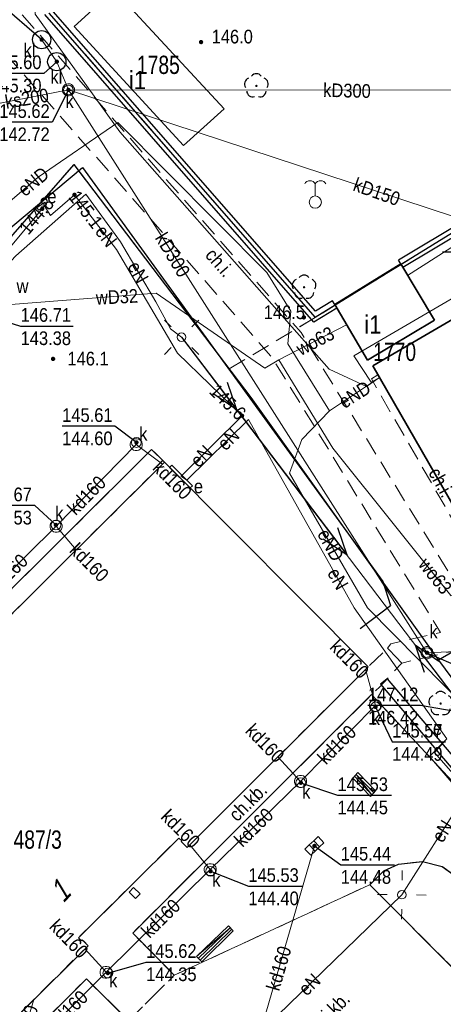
# Model space of a CAD drawing. Header units: metres. Extents: x 5548743 to 5556416, y 5707500 to 5714000.
# Tile 176 of 203: x 5554363 to 5554398, y 5710513 to 5710594. Entities that reach past the tile are written whole.
import ezdxf
from ezdxf.enums import TextEntityAlignment as Align

# ---------------------------------------------------------------- set-up
doc = ezdxf.new("R2010")
doc.units = ezdxf.units.M
doc.header["$MEASUREMENT"] = 0
for name, pattern in [('1.5_0.75', [2.25, 1.5, -0.75]), ('2.25_0.75', [3, 2.25, -0.75]), ('219-1000', [0]), ('suep_nn_1000', [0])]:
    doc.linetypes.add(name, pattern=pattern)
doc.layers.get('0').update_dxf_attribs({"color": 2, "linetype": 'CONTINUOUS', "lineweight": 5})
for name, color, linetype in [('211-numer działki ewidencyjnej', 7, 'CONTINUOUS'), ('218-kontur użytku gruntowego', 7, 'CONTINUOUS'), ('219-działka ewidencyjna', 7, 'CONTINUOUS'), ('238-Punkt adresowy budynku', 7, 'CONTINUOUS'), ('310-podpora', 7, 'CONTINUOUS'), ('312-budynek ewidencyjny', 7, 'CONTINUOUS'), ('312-oznaczenie budynku ewidencyjnego', 7, 'CONTINUOUS'), ('312-oznaczenie budynku ewidencyjnego-Atr117', 7, 'CONTINUOUS'), ('chodnik', 7, 'CONTINUOUS'), ('chodnik-Atr17', 7, 'CONTINUOUS'), ('drzewo liściaste', 7, 'CONTINUOUS'), ('fontanna', 7, 'CONTINUOUS'), ('jezdnia', 7, 'CONTINUOUS'), ('jezdnia-Atr17', 7, 'CONTINUOUS'), ('komora podziemna', 7, 'CONTINUOUS'), ('kratka ściekowa', 7, 'CONTINUOUS'), ('krawężnik', 7, 'CONTINUOUS'), ('latarnia', 7, 'CONTINUOUS'), ('ogrodzenie trwałe', 7, 'CONTINUOUS'), ('osadnik  szambo', 7, 'CONTINUOUS'), ('osadnik  szambo-Atr17', 7, 'CONTINUOUS'), ('pikieta naturalna', 7, 'CONTINUOUS'), ('pikieta naturalna-Atr2', 7, 'CONTINUOUS'), ('przewód elektroenergetyczny niskiego napięcia', 7, 'CONTINUOUS'), ('przewód elektroenergetyczny podziemny', 7, 'CONTINUOUS'), ('przewód elektroenergetyczny podziemny-Atr1', 7, 'CONTINUOUS'), ('przewód kanalizacyjny', 7, 'CONTINUOUS'), ('przewód kanalizacyjny-Atr1', 7, 'CONTINUOUS'), ('przewód wodociągowy', 7, 'CONTINUOUS'), ('przewód wodociągowy-Atr1', 7, 'CONTINUOUS'), ('rzedna', 7, 'CONTINUOUS'), ('rzedna-Atr2', 7, 'CONTINUOUS'), ('rzedna-Atr3', 7, 'CONTINUOUS'), ('schody w ciągu komunikacyjnym', 7, 'CONTINUOUS'), ('studnia kanalizacyjna', 7, 'CONTINUOUS'), ('szafa elektroenergetyczna lub kontener', 7, 'CONTINUOUS'), ('szafa elektroenergetyczna lub kontener-Atr17', 7, 'CONTINUOUS'), ('trawnik', 7, 'CONTINUOUS'), ('właz do komory lub kanału - okrągły', 7, 'CONTINUOUS'), ('właz do komory lub kanału - okrągły-Atr17', 7, 'CONTINUOUS'), ('właz do komory lub kanału-Atr17', 7, 'CONTINUOUS'), ('ściana oporowa (linia)', 7, 'CONTINUOUS')]:
    doc.layers.add(name, color=color, linetype=linetype)
doc.styles.get("Standard").update_dxf_attribs({"font": 'Working1250', "width": 0.75})
doc.linetypes.add('902-1000', pattern='A,5,0,[1,ksztalty.shx,S=1,R=0,X=0,Y=0],5', length=10)
doc.linetypes.add('otdn_1000', pattern='A,7,0,[21,ksztalty.shx,S=0.7,R=0,X=0,Y=0]', length=7)

# ---------------------------------------------------------------- blocks, each defined once
blk = doc.blocks.new('SUEP1')
at = {"color": 0, "linetype": 'Continuous'}
for p, q in [((0, 0), (7.5, 0)), ((7.5, 0), (5.25, 0.75)), ((7.5, 0), (5.25, -0.75)), ((7.5, 0), (22.5, 0)), ((22.5, 0), (20.25, 0.75)), ((22.5, 0), (20.25, -0.75))]:
    blk.add_line(p, q, dxfattribs=at)
blk = doc.blocks.new('SM01')
at = {"color": 0, "linetype": 'Continuous', "lineweight": 13}
for p, q in [((-0.848, 0.848), (-1.414, 1.414)), ((0.849, 0.848), (1.414, 1.414)), ((-0.848, -0.849), (-1.414, -1.414)), ((0.849, -0.849), (1.414, -1.414))]:
    blk.add_line(p, q, dxfattribs=at)
blk.add_circle((0, 0), 0.35, dxfattribs=at)
blk = doc.blocks.new('PW01')
at = {"linetype": 'Continuous', "lineweight": 13}
h = blk.add_hatch(color=0, dxfattribs=at)
edge = h.paths.add_edge_path()
edge.add_arc((0, 0), 0.18, 0, 360)
blk = doc.blocks.new('US05')
at = {"color": 0, "linetype": 'Continuous', "lineweight": 13}
for p, q in [((-0.75, -0.35), (-0.75, 0.35)), ((-0.75, 0.35), (-0.25, 0.35)), ((-0.25, -0.35), (-0.25, 0.35)), ((-0.25, 0.35), (0.25, 0.35)), ((0.25, -0.35), (0.25, 0.35)), ((0.25, 0.35), (0.75, 0.35)), ((0.75, -0.35), (0.75, 0.35)), ((-0.75, -0.35), (-0.25, -0.35)), ((-0.25, -0.35), (0.25, -0.35)), ((0.25, -0.35), (0.75, -0.35))]:
    blk.add_line(p, q, dxfattribs=at)
blk = doc.blocks.new('US22')
at = {"color": 0, "linetype": 'Continuous', "lineweight": 0}
blk.add_circle((0, 0), 0.4, dxfattribs=at)
blk = doc.blocks.new('OO021')
at = {"color": 0, "linetype": 'Continuous', "lineweight": 13}
blk.add_line((0, 0.5), (0, 1.5), dxfattribs=at)
blk.add_circle((0, 0), 0.5, dxfattribs=at)
for centre, start, end in [((-0.436, 1.256), 29.236, 150.764), ((0.438, 1.259), 28.834, 151.166)]:
    blk.add_arc(centre, 0.5, start, end, dxfattribs=at)
blk = doc.blocks.new('OP021')
at = {"linetype": 'Continuous', "lineweight": 13}
h = blk.add_hatch(color=0, dxfattribs=at)
edge = h.paths.add_edge_path()
edge.add_arc((0, 0), 0.1, 0, 360)
at = {"color": 0, "linetype": 'Continuous', "lineweight": -3}
for centre, start, end in [((0, 0.5), 38.316, 141.684), ((-0.476, 0.154), 110.388, 213.756), ((0.476, 0.154), 326.244, 69.612), ((-0.294, -0.404), 182.272, 285.64), ((0.294, -0.404), 254.36, 357.728), ((0.294, -0.404), 254.36, 357.728)]:
    blk.add_arc(centre, 0.5, start, end, dxfattribs=at)
blk = doc.blocks.new('SUKM')
at = {"color": 0, "linetype": 'Continuous'}
blk.add_circle((0, 0), 0.75, dxfattribs=at)

msp = doc.modelspace()

# ---------------------------------------------------------------- linework, layer by layer
at = {"layer": '218-kontur użytku gruntowego', "color": 70, "linetype": '1.5_0.75', "lineweight": 18, "flags": 128}
for points in [[(5554365.87, 5710594.06), (5554387.76, 5710569.04)], [(5554387.76, 5710569.04), (5554365.87, 5710594.06)], [(5554387.76, 5710569.04), (5554410.68, 5710583.18)], [(5554410.68, 5710583.18), (5554387.76, 5710569.04)], [(5554367.92, 5710581.61), (5554339.09, 5710548.56)], [(5554339.09, 5710548.56), (5554367.92, 5710581.61)], [(5554380.69, 5710564.8), (5554367.92, 5710581.61)], [(5554367.92, 5710581.61), (5554380.69, 5710564.8)], [(5554387.76, 5710569.04), (5554380.69, 5710564.8)], [(5554380.69, 5710564.8), (5554387.76, 5710569.04)], [(5554382.45, 5710562.47), (5554380.69, 5710564.8)], [(5554380.69, 5710564.8), (5554382.45, 5710562.47)], [(5554397.9, 5710540.87), (5554382.45, 5710562.47)], [(5554382.45, 5710562.47), (5554397.9, 5710540.87)], [(5554397.9, 5710540.87), (5554434.63, 5710562.21)], [(5554434.63, 5710562.21), (5554397.9, 5710540.87)], [(5554413.41, 5710519.89), (5554397.9, 5710540.87)], [(5554397.9, 5710540.87), (5554413.41, 5710519.89)]]:
    msp.add_lwpolyline(points, dxfattribs=at)
at = {"layer": '219-działka ewidencyjna', "color": 94, "linetype": '219-1000', "lineweight": 30, "flags": 128}
for points in [[(5554365.87, 5710594.06), (5554387.76, 5710569.04)], [(5554410.68, 5710583.18), (5554387.76, 5710569.04)], [(5554367.92, 5710581.61), (5554339.09, 5710548.56)], [(5554367.92, 5710581.61), (5554382.45, 5710562.47)], [(5554382.45, 5710562.47), (5554397.9, 5710540.87)], [(5554434.63, 5710562.21), (5554397.9, 5710540.87)], [(5554397.9, 5710540.87), (5554413.41, 5710519.89)]]:
    msp.add_lwpolyline(points, dxfattribs=at)
at = {"layer": '310-podpora', "color": 252, "linetype": 'Continuous', "lineweight": 18, "flags": 128}
msp.add_lwpolyline([(5554372.83, 5710522.18), (5554373.37, 5710521.66), (5554372.98, 5710521.27), (5554372.45, 5710521.8)], close=True, dxfattribs=at)
at = {"layer": '312-budynek ewidencyjny', "color": 252, "linetype": 'Continuous', "lineweight": 35, "flags": 128}
for points in [[(5554367.95, 5710592.95), (5554371.24, 5710595.96)], [(5554371.24, 5710595.96), (5554380.28, 5710586.18)], [(5554376.94, 5710583.18), (5554367.95, 5710592.95)], [(5554380.28, 5710586.18), (5554376.94, 5710583.18)], [(5554389.36, 5710570.1), (5554394.78, 5710573.44)], [(5554394.78, 5710573.44), (5554397.57, 5710568.81)], [(5554392.49, 5710565.06), (5554402.68, 5710571.01)], [(5554392.06, 5710565.52), (5554389.36, 5710570.1)], [(5554397.57, 5710568.81), (5554392.06, 5710565.52)], [(5554402.22, 5710548.16), (5554392.49, 5710565.06)], [(5554336.68, 5710518.7), (5554375.37, 5710557.14)], [(5554375.37, 5710557.14), (5554392.1, 5710540.32)], [(5554392.1, 5710540.32), (5554377.22, 5710525.48)], [(5554376.54, 5710526.25), (5554368.29, 5710518.05)], [(5554376.8, 5710526.02), (5554376.54, 5710526.25)], [(5554376.74, 5710525.96), (5554376.8, 5710526.02)], [(5554377.22, 5710525.48), (5554376.74, 5710525.96)], [(5554368.29, 5710518.05), (5554368.54, 5710517.8)], [(5554368.54, 5710517.8), (5554368.61, 5710517.87)], [(5554368.61, 5710517.87), (5554369.08, 5710517.4)], [(5554369.08, 5710517.4), (5554353.45, 5710501.86)]]:
    msp.add_lwpolyline(points, dxfattribs=at)
at = {"layer": 'chodnik', "color": 252, "linetype": '1.5_0.75', "lineweight": 18, "flags": 128}
for points in [[(5554409.6, 5710545.62), (5554415.1, 5710548.81), (5554424.57, 5710554.26), (5554423.48, 5710556.08), (5554421.45, 5710554.89), (5554419.97, 5710557.46), (5554419.57, 5710558.15), (5554416.73, 5710556.51), (5554417.08, 5710555.92), (5554418.62, 5710553.3), (5554415.59, 5710551.64), (5554414.79, 5710552.95), (5554411.31, 5710550.93), (5554410.54, 5710552.2), (5554410.21, 5710552.76), (5554407.17, 5710551.01), (5554407.6, 5710550.29), (5554409.1, 5710547.77), (5554402.53, 5710543.98), (5554402, 5710544.89), (5554401.03, 5710544.35), (5554386.59, 5710567.79), (5554374.1, 5710581.99), (5554358.19, 5710600.16), (5554356.05, 5710597.82), (5554384.2, 5710565.77), (5554398.04, 5710543.15), (5554393.98, 5710542.22), (5554393.69, 5710541.86), (5554394.87, 5710540.63), (5554399, 5710541.59), (5554401.02, 5710538.25), (5554402.9, 5710535.82), (5554401.94, 5710535.09), (5554403.5, 5710533.11), (5554404.4, 5710533.82), (5554408.42, 5710528.67), (5554407.51, 5710528), (5554409.02, 5710525.97), (5554409.97, 5710526.73), (5554411.75, 5710524.49), (5554416.03, 5710519.11), (5554418.7, 5710520.56), (5554418.31, 5710521.08), (5554416.25, 5710523.69), (5554414.24, 5710526.31), (5554408.62, 5710533.5), (5554406.48, 5710536.28), (5554403.82, 5710539.7), (5554402.71, 5710541.62)], [(5554392.91, 5710564.32), (5554392.37, 5710563.99), (5554402.01, 5710547.28), (5554407.6, 5710550.29), (5554407.17, 5710551.01), (5554402.22, 5710548.16)], [(5554349.2, 5710506.12), (5554336.68, 5710518.7), (5554375.37, 5710557.14), (5554374.31, 5710558.18), (5554334.26, 5710518.34), (5554347.79, 5710504.73)], [(5554394.87, 5710540.63), (5554393.69, 5710541.86), (5554392.1, 5710540.32), (5554377.22, 5710525.48), (5554376.74, 5710525.96), (5554376.8, 5710526.02), (5554376.54, 5710526.25), (5554368.29, 5710518.05), (5554368.54, 5710517.8), (5554368.61, 5710517.87), (5554369.08, 5710517.4), (5554353.45, 5710501.86), (5554354.7, 5710500.51), (5554368.95, 5710514.67), (5554372.41, 5710511.24), (5554376.17, 5710514.97), (5554372.75, 5710518.44), (5554392.39, 5710538.04), (5554393.06, 5710538.67)]]:
    msp.add_lwpolyline(points, close=True, dxfattribs=at)
at = {"layer": 'jezdnia', "color": 252, "linetype": '2.25_0.75', "lineweight": 18, "flags": 128}
msp.add_lwpolyline([(5554349.2, 5710506.12), (5554347.79, 5710504.73), (5554345.62, 5710502.56), (5554346.13, 5710502.05), (5554355.97, 5710492.22), (5554356.42, 5710491.77), (5554357.25, 5710490.94), (5554357.4, 5710490.79), (5554370.91, 5710477.32), (5554371.36, 5710476.91), (5554371.82, 5710476.4), (5554372.76, 5710474.83), (5554373.11, 5710473.91), (5554373.2, 5710473.08), (5554373.16, 5710472.16), (5554372.84, 5710471.07), (5554380.83, 5710483.08), (5554379.04, 5710481.37), (5554377.53, 5710480.89), (5554376.56, 5710481.41), (5554376.24, 5710482.57), (5554376.67, 5710483.77), (5554377.63, 5710485.24), (5554385.64, 5710493.3), (5554395.08, 5710502.7), (5554403.72, 5710511.31), (5554405.02, 5710513.02), (5554405.93, 5710515.08), (5554406.37, 5710517.06), (5554406.48, 5710518.65), (5554406.24, 5710520.89), (5554405.58, 5710522.95), (5554404.65, 5710524.61), (5554403.44, 5710526.16), (5554392.39, 5710538.04), (5554372.75, 5710518.44), (5554376.17, 5710514.97), (5554392.24, 5710522.41), (5554393.4, 5710523.56), (5554394.6, 5710524.09), (5554396.56, 5710524.32), (5554398.18, 5710523.91), (5554399.68, 5710522.85), (5554400.57, 5710521.71), (5554401.15, 5710519.68), (5554400.75, 5710517.28), (5554399.29, 5710515.34), (5554392.24, 5710522.41), (5554376.17, 5710514.97), (5554372.41, 5710511.24), (5554366.42, 5710496.69), (5554373.52, 5710489.64), (5554373.15, 5710489.18), (5554371.8, 5710488.35), (5554370.28, 5710488.03), (5554368.28, 5710488.18), (5554366.06, 5710489.38), (5554365.07, 5710490.8), (5554364.6, 5710492.63), (5554364.77, 5710494.14), (5554365.27, 5710495.3), (5554365.72, 5710495.96), (5554366.42, 5710496.69), (5554372.41, 5710511.24), (5554368.95, 5710514.67), (5554354.7, 5710500.51), (5554353.45, 5710501.86)], close=True, dxfattribs=at)
at = {"layer": 'komora podziemna', "color": 34, "linetype": 'Continuous', "lineweight": 18, "flags": 128}
for points in [[(5554373.39, 5710558.93), (5554373.49, 5710558.81), (5554373.53, 5710558.66), (5554373.53, 5710558.5), (5554373.49, 5710558.35), (5554373.39, 5710558.23), (5554373.27, 5710558.13), (5554373.12, 5710558.09), (5554372.96, 5710558.09), (5554372.81, 5710558.13), (5554372.69, 5710558.23), (5554372.59, 5710558.35), (5554372.55, 5710558.5), (5554372.55, 5710558.66), (5554372.59, 5710558.81), (5554372.69, 5710558.93), (5554372.81, 5710559.03), (5554372.96, 5710559.07), (5554373.12, 5710559.07), (5554373.27, 5710559.03)], [(5554366.81, 5710552.22), (5554366.91, 5710552.1), (5554366.95, 5710551.95), (5554366.95, 5710551.79), (5554366.91, 5710551.64), (5554366.81, 5710551.52), (5554366.69, 5710551.42), (5554366.54, 5710551.38), (5554366.38, 5710551.38), (5554366.23, 5710551.42), (5554366.11, 5710551.52), (5554366.01, 5710551.64), (5554365.97, 5710551.79), (5554365.97, 5710551.95), (5554366.01, 5710552.1), (5554366.11, 5710552.22), (5554366.23, 5710552.32), (5554366.38, 5710552.36), (5554366.54, 5710552.36), (5554366.69, 5710552.32)], [(5554393.05, 5710537.49), (5554393.15, 5710537.37), (5554393.19, 5710537.22), (5554393.19, 5710537.06), (5554393.15, 5710536.91), (5554393.05, 5710536.79), (5554392.93, 5710536.69), (5554392.78, 5710536.65), (5554392.62, 5710536.65), (5554392.47, 5710536.69), (5554392.35, 5710536.79), (5554392.25, 5710536.91), (5554392.21, 5710537.06), (5554392.21, 5710537.22), (5554392.25, 5710537.37), (5554392.35, 5710537.49), (5554392.47, 5710537.59), (5554392.62, 5710537.63), (5554392.78, 5710537.63), (5554392.93, 5710537.59)], [(5554386.9, 5710531.25), (5554387, 5710531.13), (5554387.04, 5710530.98), (5554387.04, 5710530.82), (5554387, 5710530.67), (5554386.9, 5710530.55), (5554386.78, 5710530.45), (5554386.63, 5710530.41), (5554386.47, 5710530.41), (5554386.32, 5710530.45), (5554386.2, 5710530.55), (5554386.1, 5710530.67), (5554386.06, 5710530.82), (5554386.06, 5710530.98), (5554386.1, 5710531.13), (5554386.2, 5710531.25), (5554386.32, 5710531.35), (5554386.47, 5710531.39), (5554386.63, 5710531.39), (5554386.78, 5710531.35)], [(5554379.48, 5710524), (5554379.58, 5710523.88), (5554379.62, 5710523.73), (5554379.62, 5710523.57), (5554379.58, 5710523.42), (5554379.48, 5710523.3), (5554379.36, 5710523.2), (5554379.21, 5710523.16), (5554379.05, 5710523.16), (5554378.9, 5710523.2), (5554378.78, 5710523.3), (5554378.68, 5710523.42), (5554378.64, 5710523.57), (5554378.64, 5710523.73), (5554378.68, 5710523.88), (5554378.78, 5710524), (5554378.9, 5710524.1), (5554379.05, 5710524.14), (5554379.21, 5710524.14), (5554379.36, 5710524.1)], [(5554370.91, 5710515.56), (5554371.01, 5710515.44), (5554371.05, 5710515.29), (5554371.05, 5710515.13), (5554371.01, 5710514.98), (5554370.91, 5710514.86), (5554370.79, 5710514.76), (5554370.64, 5710514.72), (5554370.48, 5710514.72), (5554370.33, 5710514.76), (5554370.21, 5710514.86), (5554370.11, 5710514.98), (5554370.07, 5710515.13), (5554370.07, 5710515.29), (5554370.11, 5710515.44), (5554370.21, 5710515.56), (5554370.33, 5710515.66), (5554370.48, 5710515.7), (5554370.64, 5710515.7), (5554370.79, 5710515.66)]]:
    msp.add_lwpolyline(points, close=True, dxfattribs=at)
at = {"layer": 'krawężnik', "color": 252, "linetype": 'Continuous', "lineweight": 25, "flags": 128}
for points in [[(5554347.79, 5710504.73), (5554334.26, 5710518.34), (5554374.31, 5710558.18), (5554375.37, 5710557.14)], [(5554392.39, 5710538.04), (5554372.75, 5710518.44), (5554376.17, 5710514.97)], [(5554408.24, 5710510.92), (5554397.54, 5710501.36), (5554389.3, 5710493.54), (5554381.69, 5710484.46), (5554380.83, 5710483.08), (5554379.04, 5710481.37), (5554377.53, 5710480.89), (5554376.56, 5710481.41), (5554376.24, 5710482.57), (5554376.67, 5710483.77), (5554377.63, 5710485.24), (5554385.64, 5710493.3), (5554395.08, 5710502.7), (5554403.72, 5710511.31), (5554405.02, 5710513.02), (5554405.93, 5710515.08), (5554406.37, 5710517.06), (5554406.48, 5710518.65), (5554406.24, 5710520.89), (5554405.58, 5710522.95), (5554404.65, 5710524.61), (5554403.44, 5710526.16), (5554392.39, 5710538.04)], [(5554353.45, 5710501.86), (5554354.7, 5710500.51), (5554368.95, 5710514.67), (5554372.41, 5710511.24)]]:
    msp.add_lwpolyline(points, dxfattribs=at)
msp.add_lwpolyline([(5554392.24, 5710522.41), (5554393.4, 5710523.56), (5554394.6, 5710524.09), (5554396.56, 5710524.32), (5554398.18, 5710523.91), (5554399.68, 5710522.85), (5554400.57, 5710521.71), (5554401.15, 5710519.68), (5554400.75, 5710517.28), (5554399.29, 5710515.34)], close=True, dxfattribs=at)
at = {"layer": 'ogrodzenie trwałe', "color": 252, "linetype": '902-1000', "lineweight": 25, "flags": 128}
for points in [[(5554333.06, 5710551.62), (5554368.63, 5710581.35), (5554393.32, 5710547.34), (5554393.93, 5710545.35)], [(5554391.44, 5710543.46), (5554393.93, 5710545.35)]]:
    msp.add_lwpolyline(points, dxfattribs=at)
at = {"layer": 'przewód elektroenergetyczny niskiego napięcia', "color": 1, "linetype": 'suep_nn_1000', "lineweight": 18, "flags": 128}
msp.add_lwpolyline([(5554409.56, 5710524.2), (5554376.77, 5710567.41)], dxfattribs=at)
at = {"layer": 'przewód elektroenergetyczny podziemny', "color": 1, "linetype": 'Continuous', "lineweight": 18, "flags": 128}
for points in [[(5554393.05, 5710564.09), (5554391.96, 5710563.37), (5554388.89, 5710564.78), (5554371.69, 5710584.28), (5554364.73, 5710593.96), (5554364.87, 5710603.25), (5554374.89, 5710620.4), (5554380.87, 5710627.93)], [(5554388.94, 5710561.37), (5554385.5, 5710566.86), (5554385.75, 5710569.55), (5554383.79, 5710572.73), (5554371.52, 5710585.06), (5554364.97, 5710580.58), (5554347.59, 5710565.65), (5554346.18, 5710565.45), (5554345.49, 5710563.74), (5554339.15, 5710558.74), (5554337.12, 5710560.89), (5554336.97, 5710562.87)], [(5554337.72, 5710563.23), (5554339.34, 5710561.63), (5554342.91, 5710564.33), (5554346.93, 5710567.28), (5554348.75, 5710568.69), (5554351.09, 5710570.07), (5554354.92, 5710570.94), (5554360.69, 5710571.5), (5554363.16, 5710574.1), (5554368.89, 5710579.16), (5554371.76, 5710575.25), (5554374.65, 5710570.31), (5554375.87, 5710568.09), (5554376.77, 5710567.41)], [(5554365.28, 5710578.18), (5554365.47, 5710578.25), (5554365.99, 5710577.41), (5554367.97, 5710579.12), (5554371.42, 5710574.62), (5554376.44, 5710566.1), (5554381.74, 5710560.96), (5554376.8, 5710556.05), (5554376.7, 5710555.98)], [(5554337.42, 5710566.2), (5554337.91, 5710566.44), (5554341.48, 5710559.33), (5554346.28, 5710556.21), (5554354.45, 5710565.41), (5554362.81, 5710574.99), (5554365.32, 5710577.97), (5554365.22, 5710578.12)], [(5554393.05, 5710564.09), (5554392.36, 5710563.71), (5554390.93, 5710565.88), (5554403.08, 5710572.99), (5554410.09, 5710566.64)], [(5554393.05, 5710564.09), (5554388.94, 5710561.37)], [(5554388.94, 5710561.37), (5554386.66, 5710559.01), (5554385.65, 5710556.23), (5554392.04, 5710545.18), (5554400.54, 5710536.57), (5554399.64, 5710535.38), (5554399.84, 5710535.3)], [(5554376.7, 5710555.98), (5554377.21, 5710555.65), (5554382.26, 5710560.65), (5554390.96, 5710545.18), (5554398.57, 5710534.4)], [(5554398.57, 5710534.4), (5554397.16, 5710532.96), (5554400, 5710529.64), (5554394.88, 5710521.59), (5554379.16, 5710506.32), (5554368.13, 5710494.92)], [(5554398.57, 5710534.4), (5554397.55, 5710533.28), (5554406.98, 5710522.49), (5554407.51, 5710521.08), (5554405.81, 5710513.14), (5554406.66, 5710511.48), (5554415.71, 5710501)]]:
    msp.add_lwpolyline(points, dxfattribs=at)
at = {"layer": 'przewód kanalizacyjny', "color": 34, "linetype": 'Continuous', "lineweight": 18, "flags": 128}
for points in [[(5554367.47, 5710587.74), (5554366.51, 5710590.06), (5554365.27, 5710591.87)], [(5554357.34, 5710585.77), (5554367.47, 5710587.74)], [(5554367.47, 5710587.74), (5554403.36, 5710575.94), (5554406.73, 5710564.57)], [(5554405.25, 5710587.73), (5554367.47, 5710587.74)], [(5554416.59, 5710543.02), (5554406.44, 5710541.92), (5554396.94, 5710541.48), (5554367.47, 5710587.74)], [(5554366.46, 5710551.87), (5554373.04, 5710558.58), (5554375.2, 5710556.97)], [(5554359.2, 5710544.73), (5554366.46, 5710551.87)], [(5554366.46, 5710551.87), (5554368.11, 5710549.94)], [(5554386.55, 5710530.9), (5554392.7, 5710537.14), (5554391.9, 5710540.12)], [(5554386.55, 5710530.9), (5554384.68, 5710532.92)], [(5554379.13, 5710523.65), (5554386.55, 5710530.9)], [(5554379.13, 5710523.65), (5554377.44, 5710525.7)], [(5554387.69, 5710525.6), (5554382.37, 5710507.34)], [(5554370.56, 5710515.21), (5554379.13, 5710523.65)], [(5554370.56, 5710515.21), (5554368.81, 5710517.13)], [(5554363.06, 5710507.73), (5554370.56, 5710515.21)], [(5554363.06, 5710507.73), (5554364.62, 5710512.97)]]:
    msp.add_lwpolyline(points, dxfattribs=at)
at = {"layer": 'przewód wodociągowy', "color": 5, "linetype": 'Continuous', "lineweight": 18, "flags": 128}
for points in [[(5554395.35, 5710572.49), (5554409.29, 5710581.4), (5554414.3, 5710577.71)], [(5554362.73, 5710570.1), (5554374.69, 5710571.02), (5554383.6, 5710564.88)], [(5554384.76, 5710565.55), (5554390.38, 5710568.46)], [(5554383.6, 5710564.88), (5554384.76, 5710565.55)], [(5554384.76, 5710565.55), (5554389.21, 5710558.29), (5554415.76, 5710525.14)]]:
    msp.add_lwpolyline(points, dxfattribs=at)
at = {"layer": 'rzedna-Atr2', "color": 252, "flags": 128}
for points in [[(5554365.27, 5710591.87), (5554361.8, 5710594.85), (5554357.462, 5710594.85)], [(5554366.51, 5710590.06), (5554365.44, 5710589.1), (5554361.117, 5710589.1)], [(5554367.47, 5710587.74), (5554366.12, 5710585.09), (5554361.79, 5710585.09)], [(5554403.36, 5710575.94), (5554402.54, 5710574.4), (5554398.21, 5710574.4)], [(5554361.09, 5710569.1), (5554363.54, 5710568.33), (5554367.871, 5710568.33)], [(5554373.06, 5710558.76), (5554371.28, 5710560.1), (5554366.957, 5710560.1)], [(5554366.44, 5710551.98), (5554364.7, 5710553.58), (5554360.322, 5710553.58)], [(5554396.94, 5710541.48), (5554399.86, 5710540.22), (5554404.238, 5710540.22)], [(5554401.61, 5710536.23), (5554396.42, 5710537.14), (5554392.089, 5710537.14)], [(5554392.71, 5710537.03), (5554394.08, 5710534.16), (5554398.458, 5710534.16)], [(5554386.57, 5710530.79), (5554389.59, 5710529.76), (5554394.016, 5710529.76)], [(5554387.69, 5710525.6), (5554389.85, 5710524.05), (5554394.276, 5710524.05)], [(5554379.15, 5710523.52), (5554382.26, 5710522.29), (5554386.678, 5710522.29)], [(5554370.71, 5710515.15), (5554373.86, 5710516.05), (5554378.238, 5710516.05)]]:
    msp.add_lwpolyline(points, dxfattribs=at)
at = {"layer": 'schody w ciągu komunikacyjnym', "color": 252, "linetype": 'Continuous', "lineweight": 18, "flags": 128}
for points in [[(5554390.98, 5710531.33), (5554392.42, 5710529.81), (5554391.12, 5710531.48), (5554392.57, 5710529.97), (5554392.71, 5710530.12), (5554391.26, 5710531.64), (5554391.26, 5710531.64), (5554390.84, 5710531.18), (5554390.84, 5710531.18), (5554392.29, 5710529.66), (5554392.29, 5710529.66), (5554392.71, 5710530.12)], [(5554380.89, 5710518.75), (5554378.3, 5710516.21), (5554378.01, 5710516.52), (5554378.44, 5710516.06), (5554378.44, 5710516.06), (5554381.02, 5710518.62), (5554381.02, 5710518.62), (5554380.63, 5710519.02), (5554380.63, 5710519.02), (5554378.01, 5710516.52), (5554380.77, 5710518.88), (5554378.15, 5710516.36)]]:
    msp.add_lwpolyline(points, dxfattribs=at)
at = {"layer": 'studnia kanalizacyjna', "color": 34, "linetype": 'Continuous', "lineweight": 18, "flags": 128}
for points in [[(5554367.53, 5710587.25), (5554367.43, 5710587.24), (5554367.33, 5710587.26), (5554367.23, 5710587.31), (5554367.15, 5710587.37), (5554367.08, 5710587.44), (5554367.01, 5710587.53), (5554366.98, 5710587.63), (5554366.97, 5710587.73), (5554366.98, 5710587.83), (5554367, 5710587.93), (5554367.06, 5710588.02), (5554367.13, 5710588.11), (5554367.21, 5710588.17), (5554367.31, 5710588.22), (5554367.41, 5710588.24), (5554367.51, 5710588.25), (5554367.61, 5710588.23), (5554367.71, 5710588.18), (5554367.79, 5710588.12), (5554367.86, 5710588.04), (5554367.92, 5710587.95), (5554367.96, 5710587.86), (5554367.97, 5710587.76), (5554367.96, 5710587.66), (5554367.93, 5710587.55), (5554367.88, 5710587.46), (5554367.81, 5710587.38), (5554367.73, 5710587.32), (5554367.63, 5710587.27)], [(5554397.44, 5710541.49), (5554397.43, 5710541.39), (5554397.4, 5710541.29), (5554397.34, 5710541.2), (5554397.28, 5710541.12), (5554397.2, 5710541.06), (5554397.1, 5710541), (5554397, 5710540.98), (5554396.9, 5710540.98), (5554396.8, 5710541), (5554396.7, 5710541.04), (5554396.62, 5710541.1), (5554396.54, 5710541.18), (5554396.48, 5710541.27), (5554396.45, 5710541.37), (5554396.44, 5710541.47), (5554396.45, 5710541.57), (5554396.47, 5710541.67), (5554396.53, 5710541.76), (5554396.6, 5710541.84), (5554396.68, 5710541.9), (5554396.78, 5710541.96), (5554396.88, 5710541.98), (5554396.98, 5710541.98), (5554397.08, 5710541.96), (5554397.18, 5710541.92), (5554397.26, 5710541.86), (5554397.33, 5710541.78), (5554397.39, 5710541.69), (5554397.43, 5710541.59)]]:
    msp.add_lwpolyline(points, close=True, dxfattribs=at)
at = {"layer": 'szafa elektroenergetyczna lub kontener', "color": 1, "linetype": 'Continuous', "lineweight": 18, "flags": 128}
for points in [[(5554364.86, 5710578.04), (5554365.54, 5710578.51), (5554365.68, 5710578.31), (5554365.03, 5710577.85)], [(5554375.79, 5710556.71), (5554375.96, 5710556.89), (5554377.66, 5710555.2), (5554377.48, 5710555.02)]]:
    msp.add_lwpolyline(points, close=True, dxfattribs=at)
at = {"layer": 'trawnik', "color": 252, "linetype": '1.5_0.75', "lineweight": 18, "flags": 128}
msp.add_lwpolyline([(5554399.29, 5710515.34), (5554400.75, 5710517.28), (5554401.15, 5710519.68), (5554400.57, 5710521.71), (5554399.68, 5710522.85), (5554398.18, 5710523.91), (5554396.56, 5710524.32), (5554394.6, 5710524.09), (5554393.4, 5710523.56), (5554392.24, 5710522.41)], close=True, dxfattribs=at)
at = {"layer": 'ściana oporowa (linia)', "color": 252}
for p, q in [((5554387.651, 5710568.637), (5554365.52, 5710593.928)), ((5554410.94, 5710582.75), (5554394.96, 5710573.14)), ((5554389.544, 5710569.802), (5554387.651, 5710568.637)), ((5554393.657, 5710539.346), (5554408.723, 5710521.531))]:
    msp.add_line(p, q, dxfattribs=at)
at = {"layer": 'ściana oporowa (linia)', "color": 252, "linetype": 'otdn_1000'}
for p, q in [((5554387.789, 5710569.543), (5554366.22, 5710594.192)), ((5554410.58, 5710583.35), (5554394.6, 5710573.74)), ((5554389.176, 5710570.398), (5554387.789, 5710569.543)), ((5554393.123, 5710538.894), (5554407.977, 5710521.329))]:
    msp.add_line(p, q, dxfattribs=at)
at = {"layer": 'ściana oporowa (linia)', "color": 252, "linetype": 'Continuous'}
for p, q in [((5554394.78, 5710573.44), (5554394.6, 5710573.74)), ((5554394.96, 5710573.14), (5554394.78, 5710573.44)), ((5554389.36, 5710570.1), (5554389.176, 5710570.398)), ((5554389.544, 5710569.802), (5554389.36, 5710570.1)), ((5554393.657, 5710539.346), (5554393.39, 5710539.12)), ((5554393.39, 5710539.12), (5554393.123, 5710538.894))]:
    msp.add_line(p, q, dxfattribs=at)

# ---------------------------------------------------------------- block references
at = {"layer": 'drzewo liściaste', "color": 3, "linetype": 'Continuous', "lineweight": 18}
for p in [(5554382.92, 5710588.07), (5554386.84, 5710571.52), (5554398.06, 5710537.3)]:
    msp.add_blockref('OP021', p, dxfattribs=at)
at = {"layer": 'fontanna', "color": 252, "linetype": 'Continuous', "lineweight": 18}
msp.add_blockref('OO021', (5554387.76, 5710578.52), dxfattribs=at)
at = {"layer": 'kratka ściekowa', "color": 34, "linetype": 'Continuous', "lineweight": 18, "rotation": 43.402}
msp.add_blockref('US05', (5554387.69, 5710525.6), dxfattribs=at)
at = {"layer": 'latarnia', "color": 252, "linetype": 'Continuous', "lineweight": 18}
msp.add_blockref('SM01', (5554376.77, 5710567.41), dxfattribs=at)
msp.add_blockref('SM01', (5554376.77, 5710567.41), dxfattribs=at)
at = {"layer": 'latarnia', "color": 252, "linetype": 'Continuous', "lineweight": 18, "rotation": 134.17}
msp.add_blockref('SM01', (5554394.88, 5710521.59), dxfattribs=at)
at = {"layer": 'osadnik  szambo', "color": 34, "linetype": 'Continuous', "lineweight": 18}
for p in [(5554365.27, 5710591.87), (5554366.51, 5710590.06)]:
    msp.add_blockref('SUKM', p, dxfattribs=at)
at = {"layer": 'pikieta naturalna', "color": 252, "linetype": 'Continuous', "lineweight": 13}
for p in [(5554378.37, 5710591.67), (5554386.82, 5710569.04), (5554366.21, 5710565.63)]:
    msp.add_blockref('PW01', p, dxfattribs=at)
at = {"layer": 'przewód elektroenergetyczny niskiego napięcia', "color": 1, "linetype": 'Continuous', "lineweight": 18}
for p, rotation in [((5554376.77, 5710567.41), 307.193), ((5554409.56, 5710524.2), 127.193), ((5554408.92, 5710523.33), 232.566)]:
    msp.add_blockref('SUEP1', p, dxfattribs=dict(at, rotation=rotation))
at = {"layer": 'rzedna', "color": 34, "linetype": 'Continuous', "lineweight": 18}
for p in [(5554365.27, 5710591.87), (5554366.51, 5710590.06), (5554367.47, 5710587.74), (5554373.06, 5710558.76), (5554366.44, 5710551.98), (5554396.94, 5710541.48), (5554392.71, 5710537.03), (5554386.57, 5710530.79), (5554387.69, 5710525.6), (5554379.15, 5710523.52), (5554370.71, 5710515.15)]:
    msp.add_blockref('PW01', p, dxfattribs=at)
at = {"layer": 'rzedna', "color": 1, "linetype": 'Continuous', "lineweight": 18}
for p in [(5554367.97, 5710579.12), (5554365.32, 5710577.97), (5554381.74, 5710560.96)]:
    msp.add_blockref('PW01', p, dxfattribs=at)
at = {"layer": 'właz do komory lub kanału - okrągły', "color": 252, "linetype": 'Continuous', "lineweight": 18}
for p in [(5554367.47, 5710587.74), (5554373.06, 5710558.76), (5554366.44, 5710551.98), (5554396.94, 5710541.48), (5554392.71, 5710537.03), (5554386.57, 5710530.79), (5554379.15, 5710523.52), (5554370.71, 5710515.15)]:
    msp.add_blockref('US22', p, dxfattribs=at)

# ---------------------------------------------------------------- texts
at = {"layer": '211-numer działki ewidencyjnej', "color": 94, "linetype": 'Continuous', "lineweight": 30, "width": 0.79}
msp.add_text('487/3', height=1.5, dxfattribs=at).set_placement((5554362.96, 5710525.37))
at = {"layer": '238-Punkt adresowy budynku', "color": 252, "linetype": 'Continuous', "lineweight": 18, "oblique": 15, "width": 0.79}
msp.add_text('1', height=1.8, rotation=46.003, dxfattribs=at).set_placement((5554367.43, 5710520.48), align=Align.BOTTOM_LEFT)
at = {"layer": '312-oznaczenie budynku ewidencyjnego', "color": 252, "linetype": 'Continuous', "lineweight": 18, "width": 0.79}
for s, p in [('1785', (5554373.1, 5710590.55)), ('1770', (5554392.52, 5710566.96))]:
    msp.add_text(s, height=1.5, dxfattribs=at).set_placement(p, align=Align.TOP_LEFT)
at = {"layer": '312-oznaczenie budynku ewidencyjnego-Atr117', "color": 252, "width": 0.9}
for p in [(5554373.14, 5710588.55), (5554392.49, 5710568.46)]:
    msp.add_text('i1', height=1.5, dxfattribs=at).set_placement(p, align=Align.MIDDLE_CENTER)
at = {"layer": 'chodnik-Atr17', "color": 252, "width": 0.9}
for rotation, p in [(311.293, (5554378.64, 5710574.11)), (298.65, (5554397.02, 5710556.29))]:
    msp.add_text('ch.i.', height=1.125, rotation=rotation, dxfattribs=at).set_placement(p)
msp.add_text('ch.kb.', height=1.125, rotation=44.943, dxfattribs=at).set_placement((5554382.22, 5710529.2), align=Align.MIDDLE_CENTER)
at = {"layer": 'jezdnia-Atr17', "color": 252, "width": 0.9}
msp.add_text('j.kb.', height=1.125, rotation=44.771, dxfattribs=at).set_placement((5554389.44, 5710512.43), align=Align.MIDDLE_CENTER)
at = {"layer": 'osadnik  szambo-Atr17', "color": 34, "width": 0.9}
for p in [(5554363.78, 5710590.45), (5554365.99, 5710588.25)]:
    msp.add_text('kl', height=1.125, dxfattribs=at).set_placement(p)
at = {"layer": 'pikieta naturalna-Atr2', "color": 252, "width": 0.9}
for s, p in [('146.0', (5554379.24, 5710591.56)), ('146.5', (5554383.52, 5710568.9)), ('146.1', (5554367.39, 5710565.09))]:
    msp.add_text(s, height=1.125, dxfattribs=at).set_placement(p)
at = {"layer": 'przewód elektroenergetyczny podziemny-Atr1', "color": 1, "width": 0.9}
for s, rotation, p in [('eND', 39.351, (5554363.54, 5710579.35)), ('eN', 299.074, (5554372.78, 5710573.51)), ('eND', 32.152, (5554389.85, 5710561.98)), ('eND', 298.753, (5554388.38, 5710551.52))]:
    msp.add_text(s, height=1.125, rotation=rotation, dxfattribs=at).set_placement(p, align=Align.MIDDLE_LEFT)
for rotation, p in [(307.478, (5554370.57, 5710575.73)), (44.714, (5554380.61, 5710559.02)), (44.822, (5554378.39, 5710557.63)), (299.353, (5554389.62, 5710547.56)), (57.542, (5554398.2, 5710526.81)), (44.169, (5554387.28, 5710514.21))]:
    msp.add_text('eN', height=1.125, rotation=rotation, dxfattribs=at).set_placement(p, align=Align.MIDDLE_CENTER)
at = {"layer": 'przewód kanalizacyjny-Atr1', "color": 34, "width": 0.9}
for s, rotation, p in [('ks200', 9.709, (5554362.27, 5710586.73)), ('kD300', 358.665, (5554388.41, 5710587.73)), ('kD150', 340.486, (5554390.97, 5710580.02)), ('kD300', 301.186, (5554375.03, 5710575.86))]:
    msp.add_text(s, height=1.125, rotation=rotation, dxfattribs=at).set_placement(p, align=Align.MIDDLE_LEFT)
for rotation, p in [(314.789, (5554376.01, 5710555.67)), (45.562, (5554368.96, 5710554.42)), (314.852, (5554369.19, 5710548.9)), (44.525, (5554362.53, 5710548.01)), (314.829, (5554390.57, 5710540.95)), (314.416, (5554383.63, 5710534.05)), (45.418, (5554389.53, 5710533.92)), (314.989, (5554376.69, 5710527)), (44.335, (5554382.7, 5710527.13)), (44.565, (5554375.06, 5710519.64)), (314.376, (5554367.52, 5710517.97)), (73.757, (5554384.76, 5710515.54)), (44.926, (5554367.47, 5710512.13)), (73.419, (5554363.94, 5710510.69))]:
    msp.add_text('kd160', height=1.125, rotation=rotation, dxfattribs=at).set_placement(p, align=Align.MIDDLE_CENTER)
at = {"layer": 'przewód wodociągowy-Atr1', "color": 5, "width": 0.9}
msp.add_text('wD32', height=1.125, rotation=3.083, dxfattribs=at).set_placement((5554369.73, 5710570.64), align=Align.MIDDLE_LEFT)
for rotation, p in [(27.376, (5554387.75, 5710567.1)), (308.692, (5554397.62, 5710547.79))]:
    msp.add_text('wo63', height=1.125, rotation=rotation, dxfattribs=at).set_placement(p, align=Align.MIDDLE_CENTER)
at = {"layer": 'rzedna-Atr2', "color": 34, "width": 0.9}
for s, p in [('145.60', (5554361.117, 5710589.111)), ('145.62', (5554361.79, 5710585.101)), ('145.61', (5554366.957, 5710560.111)), ('145.67', (5554360.322, 5710553.591)), ('145.57', (5554394.08, 5710534.171)), ('145.53', (5554389.59, 5710529.771)), ('145.44', (5554389.85, 5710524.061)), ('145.53', (5554382.26, 5710522.301)), ('145.62', (5554373.86, 5710516.061))]:
    msp.add_text(s, height=1.125, dxfattribs=at).set_placement(p, align=Align.BOTTOM_LEFT)
at = {"layer": 'rzedna-Atr2', "color": 1, "width": 0.9}
for s, rotation, p in [('145.1', 307.478, (5554368.9, 5710577.91)), ('145.6', 315.877, (5554380.57, 5710562.09))]:
    msp.add_text(s, height=1.125, rotation=rotation, dxfattribs=at).set_placement(p, align=Align.MIDDLE_CENTER)
msp.add_text('144.8', height=1.125, rotation=49.893, dxfattribs=at).set_placement((5554363.75, 5710576.11), align=Align.MIDDLE_LEFT)
at = {"layer": 'rzedna-Atr2', "color": 5, "width": 0.9}
msp.add_text('146.71', height=1.125, dxfattribs=at).set_placement((5554363.54, 5710568.341), align=Align.BOTTOM_LEFT)
at = {"layer": 'rzedna-Atr2', "color": 252, "width": 0.9}
msp.add_text('147.12', height=1.125, dxfattribs=at).set_placement((5554392.089, 5710537.151), align=Align.BOTTOM_LEFT)
at = {"layer": 'rzedna-Atr3', "color": 34, "width": 0.9}
for s, p in [('145.30', (5554361.117, 5710587.199)), ('142.72', (5554361.79, 5710583.189)), ('144.60', (5554366.957, 5710558.199)), ('144.53', (5554360.322, 5710551.679)), ('144.49', (5554394.08, 5710532.259)), ('144.45', (5554389.59, 5710527.859)), ('144.48', (5554389.85, 5710522.149)), ('144.40', (5554382.26, 5710520.389)), ('144.35', (5554373.86, 5710514.149))]:
    msp.add_text(s, height=1.125, dxfattribs=at).set_placement(p, align=Align.BOTTOM_LEFT)
at = {"layer": 'rzedna-Atr3', "color": 5, "width": 0.9}
msp.add_text('143.38', height=1.125, dxfattribs=at).set_placement((5554363.54, 5710566.429), align=Align.BOTTOM_LEFT)
at = {"layer": 'rzedna-Atr3', "color": 252, "width": 0.9}
msp.add_text('146.42', height=1.125, dxfattribs=at).set_placement((5554392.089, 5710535.239), align=Align.BOTTOM_LEFT)
at = {"layer": 'szafa elektroenergetyczna lub kontener-Atr17', "color": 1, "width": 0.9}
for p in [(5554365.74, 5710578.42), (5554397.43, 5710534.72)]:
    msp.add_text('e', height=1.125, dxfattribs=at).set_placement(p)
msp.add_text('e', height=1.125, dxfattribs=at).set_placement((5554378.16, 5710555.15), align=Align.MIDDLE_CENTER)
at = {"layer": 'właz do komory lub kanału - okrągły-Atr17', "color": 252, "width": 0.9}
for p in [(5554367.23, 5710586.25), (5554397.14, 5710542.66)]:
    msp.add_text('k', height=1.125, dxfattribs=at).set_placement(p)
for p in [(5554373.63, 5710559.47), (5554366.72, 5710552.93), (5554392.74, 5710536.09), (5554387.02, 5710530.05), (5554379.63, 5710522.82), (5554371.16, 5710514.53)]:
    msp.add_text('k', height=1.125, dxfattribs=at).set_placement(p, align=Align.MIDDLE_CENTER)
at = {"layer": 'właz do komory lub kanału-Atr17', "color": 252, "width": 0.9}
msp.add_text('w', height=1.125, dxfattribs=at).set_placement((5554363.21, 5710571.05))

doc.saveas('drawing.dxf')
